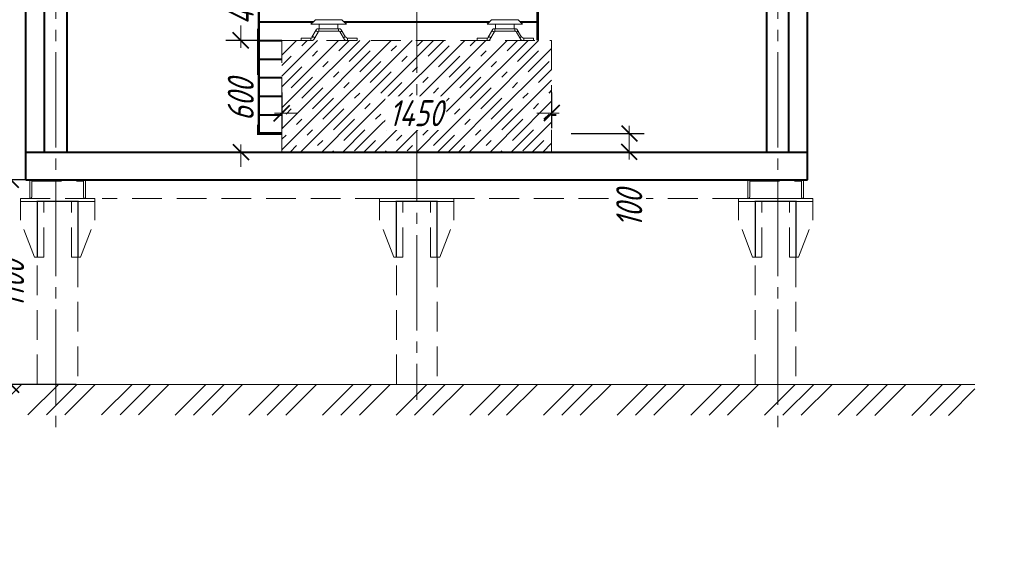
# Model space of a CAD drawing. Header units: millimetres. Extents: x 0 to 594, y 0 to 420.
# Tile 6 of 50: x 94 to 227, y 0 to 71. Entities that reach past the tile are written whole.
import ezdxf

# ---------------------------------------------------------------- set-up
doc = ezdxf.new("R2010")
doc.units = ezdxf.units.MM
for name, pattern in [('K5LT32775', [0]), ('K5LT_AXLED', [17.30298900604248, 12.80298900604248, -1.5, 1.5, -1.5]), ('K5LT_BASIC', [0]), ('K5LT_DASHED', [6, 4, -2]), ('K5LT_THIN', [0])]:
    doc.linetypes.add(name, pattern=pattern)
doc.styles.add('KDIMTEXTSTYLE', font='GOST_AU.SHX', dxfattribs={"width": 0.96, "oblique": 15, "height": 5})
doc.dimstyles.new('KDIMSTYLE (0.03)', dxfattribs={"dimtxt": 5, "dimasz": 1, "dimexe": 2, "dimexo": 0, "dimgap": 1, "dimtad": 1, "dimlfac": 40, "dimtxsty": 'KDIMTEXTSTYLE', "dimsah": 1, "dimcen": 0, "dimdle": 1, "dimadec": 0, "dimazin": 0, "dimtfac": 0.667, "dimtmove": 0, "dimatfit": 3, "dimfxl": 1, "dimtvp": 1, "dimtfill": 1, "dimtolj": 1, "dimtzin": 0, "dimarcsym": 0})

# ---------------------------------------------------------------- blocks, each defined once
blk = doc.blocks.new('KDIMARROW_03')
at = {"color": 0, "linetype": 'K5LT_BASIC', "lineweight": 40}
blk.add_line((-1.060500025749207, -1.060500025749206), (1.060500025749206, 1.060500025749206), dxfattribs=at)
at = {"color": 0, "linetype": 'K5LT_THIN', "lineweight": 18}
for q in [(-1, 0), (2, -2.449293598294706e-16)]:
    blk.add_line((0, 0), q, dxfattribs=at)
blk = doc.blocks.new('U25')
at = {"color": 7, "linetype": 'K5LT32775', "lineweight": 18}
for p, q in [((94.58168616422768, 21.62805115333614), (90.48661743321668, 17.53298242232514)), ((99.53143363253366, 21.62805115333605), (95.43394477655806, 17.53056229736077)), ((97.90760844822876, 17.52935223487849), (102.0063073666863, 21.62805115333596)), ((100.3812721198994, 17.52814217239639), (104.4811811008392, 21.62805115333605)), ((105.3285994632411, 17.52572204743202), (109.4309285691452, 21.62805115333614)), ((111.9058023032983, 21.62805115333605), (107.8022631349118, 17.52451198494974)), ((114.3806760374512, 21.62805115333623), (110.2759268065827, 17.52330192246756)), ((119.3304235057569, 21.62805115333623), (115.2232541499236, 17.52088179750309)), ((117.6969178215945, 17.519671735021), (121.8052972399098, 21.62805115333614)), ((120.1705814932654, 17.51846167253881), (124.2801709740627, 21.62805115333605)), ((125.1179088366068, 17.51604154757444), (129.2299184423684, 21.62805115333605)), ((131.7047921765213, 21.62805115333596), (127.5915725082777, 17.51483148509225)), ((134.1796659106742, 21.62805115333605), (130.0652361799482, 17.51362142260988)), ((139.1294133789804, 21.62805115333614), (135.0125635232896, 17.51120129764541)), ((137.4862271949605, 17.50999123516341), (141.6042871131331, 21.62805115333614)), ((139.959890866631, 17.50878117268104), (144.0791608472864, 21.62805115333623)), ((144.9072182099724, 17.50636104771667), (149.0289083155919, 21.62805115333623)), ((151.5037820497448, 21.62805115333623), (147.3808818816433, 17.50515098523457)), ((153.9786557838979, 21.62805115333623), (149.854545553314, 17.50394092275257)), ((158.9284032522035, 21.62805115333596), (154.8018728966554, 17.50152079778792)), ((157.2755365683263, 17.50031073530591), (161.4032769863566, 21.62805115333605)), ((159.7492002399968, 17.49910067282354), (163.8781507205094, 21.62805115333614)), ((164.6965275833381, 17.49668054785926), (168.8278981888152, 21.62805115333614)), ((171.3027719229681, 21.62805115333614), (167.1701912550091, 17.49547048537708)), ((173.7776456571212, 21.62805115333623), (169.6438549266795, 17.4942604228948)), ((178.7273931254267, 21.62805115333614), (174.5911822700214, 17.49184029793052)), ((177.0648459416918, 17.49063023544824), (181.20226685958, 21.62805115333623)), ((179.5385096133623, 17.48942017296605), (183.6771405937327, 21.62805115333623)), ((184.4858369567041, 17.48700004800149), (188.6268880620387, 21.62805115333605)), ((191.1017617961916, 21.62805115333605), (186.9595006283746, 17.48578998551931)), ((193.5766355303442, 21.62805115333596), (189.4331643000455, 17.4845799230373)), ((198.5263829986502, 21.62805115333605), (194.3804916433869, 17.48215979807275)), ((196.8541553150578, 17.48094973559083), (201.0012567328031, 21.62805115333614)), ((199.3278189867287, 17.47973967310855), (203.4761304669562, 21.62805115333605)), ((204.2751463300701, 17.47731954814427), (208.4258779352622, 21.62805115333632)), ((210.9007516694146, 21.62805115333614), (206.7488100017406, 17.47610948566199)), ((213.3756254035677, 21.62805115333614), (209.2224736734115, 17.4748994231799)), ((218.3253728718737, 21.62805115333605), (214.1698010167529, 17.47247929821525)), ((216.6434646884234, 17.47126923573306), (220.8002466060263, 21.62805115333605)), ((219.1171283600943, 17.47005917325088), (222.6656376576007, 21.01856847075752))]:
    blk.add_line(p, q, dxfattribs=at)
blk = doc.blocks.new('U153')
at = {"color": 7, "linetype": 'K5LT_DASHED', "lineweight": 18}
for p, q in [((129.5433987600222, 67.87805115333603), (165.7933987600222, 67.87805115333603)), ((129.5433987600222, 52.87805115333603), (129.5433987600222, 67.87805115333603)), ((165.7933987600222, 67.87805115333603), (165.7933987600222, 52.87805115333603)), ((165.7933987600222, 52.87805115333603), (129.5433987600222, 52.87805115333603))]:
    blk.add_line(p, q, dxfattribs=at)
blk = doc.blocks.new('U154')
at = {"color": 7, "linetype": 'K5LT_DASHED', "lineweight": 18}
for p, q in [((104.418398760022, 46.62805115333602), (94.418398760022, 46.62805115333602)), ((94.418398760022, 46.62805115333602), (94.418398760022, 46.22805115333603)), ((104.418398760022, 46.22805115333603), (104.418398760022, 46.62805115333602)), ((94.418398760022, 46.22805115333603), (104.418398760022, 46.22805115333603))]:
    blk.add_line(p, q, dxfattribs=at)
blk = doc.blocks.new('U155')
at = {"color": 7, "linetype": 'K5LT_DASHED', "lineweight": 18}
for p, q in [((152.6683987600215, 46.62805115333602), (142.6683987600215, 46.62805115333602)), ((142.6683987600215, 46.62805115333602), (142.6683987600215, 46.22805115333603)), ((152.6683987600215, 46.22805115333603), (152.6683987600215, 46.62805115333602)), ((142.6683987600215, 46.22805115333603), (152.6683987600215, 46.22805115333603))]:
    blk.add_line(p, q, dxfattribs=at)
blk = doc.blocks.new('U156')
at = {"color": 7, "linetype": 'K5LT_DASHED', "lineweight": 18}
for p, q in [((200.8898333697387, 46.62805115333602), (190.8898333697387, 46.62805115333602)), ((190.8898333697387, 46.62805115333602), (190.8898333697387, 46.22805115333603)), ((200.8898333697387, 46.22805115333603), (200.8898333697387, 46.62805115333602)), ((190.8898333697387, 46.22805115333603), (200.8898333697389, 46.22805115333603))]:
    blk.add_line(p, q, dxfattribs=at)

msp = doc.modelspace()

# ---------------------------------------------------------------- hatches: boundary and pattern name
h = msp.add_hatch()
h.set_pattern_fill('Бетон', style=0, pattern_type=0)
h.set_pattern_definition([(45, (0, 0), (-1.414213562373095, 1.414213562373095), [11, -5]), (45, (9.19238815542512, 9.192388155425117), (-1.414213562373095, 1.414213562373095), [1, -15]), (45, (4.949747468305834, 6.363961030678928), (-1.414213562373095, 1.414213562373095), [11, -5]), (45, (14.14213562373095, 15.55634918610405), (-1.414213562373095, 1.414213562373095), [1, -15])])
h.paths.add_polyline_path([(129.5433987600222, 67.87805115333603), (165.7933987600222, 67.87805115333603), (165.7933987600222, 52.87805115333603), (129.5433987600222, 52.87805115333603)])

# ---------------------------------------------------------------- linework, layer by layer
at = {"color": 5, "linetype": 'K5LT_BASIC', "lineweight": 40, "true_color": 0x0000ff}
for p, q in [((95.168398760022, 49.12805115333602), (95.16839876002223, 221.6280511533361)), ((200.1683987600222, 49.12805115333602), (200.1683987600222, 210.6502893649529)), ((200.1683987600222, 49.12805115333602), (200.1683987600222, 172.8780511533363)), ((200.1683987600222, 49.12805115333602), (200.1683987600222, 169.1280511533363)), ((200.1683987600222, 49.12805115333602), (200.1683987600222, 169.1280511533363)), ((200.1683987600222, 49.12805115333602), (200.1683987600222, 169.1280511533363)), ((200.1683987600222, 49.12805115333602), (200.1683987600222, 169.1280511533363)), ((97.668398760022, 52.87805115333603), (97.66839876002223, 135.87805115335)), ((100.668398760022, 135.87805115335), (100.668398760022, 52.87805115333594)), ((97.668398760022, 52.87805115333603), (97.66839876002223, 133.5379502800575)), ((97.668398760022, 52.87805115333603), (97.66839876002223, 133.5379502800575)), ((97.668398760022, 52.87805115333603), (97.66839876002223, 133.5379502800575)), ((194.6683987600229, 133.5041955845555), (194.6683987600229, 52.87805115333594)), ((194.6683987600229, 133.5041955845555), (194.6683987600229, 52.87805115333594)), ((194.6683987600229, 133.5041955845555), (194.6683987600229, 52.87805115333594)), ((194.6683987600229, 133.5041955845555), (194.6683987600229, 52.87805115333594)), ((194.6683987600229, 133.5041955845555), (194.6683987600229, 52.87805115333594)), ((194.6683987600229, 133.5041955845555), (194.6683987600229, 52.87805115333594)), ((197.6683987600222, 52.87805115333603), (197.6683987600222, 133.5041955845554)), ((197.6683987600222, 52.87805115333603), (197.6683987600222, 133.5041955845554)), ((197.6683987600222, 52.87805115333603), (197.6683987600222, 133.5041955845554)), ((197.6683987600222, 52.87805115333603), (197.6683987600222, 133.5041955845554)), ((197.6683987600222, 52.87805115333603), (197.6683987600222, 133.5041955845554)), ((197.6683987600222, 52.87805115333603), (197.6683987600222, 133.5041955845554)), ((126.4183987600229, 70.37805115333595), (133.7511332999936, 70.37805115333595)), ((137.9106642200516, 70.37805115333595), (157.4261332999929, 70.37805115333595)), ((161.5856642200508, 70.37805115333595), (163.9183987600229, 70.37805115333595)), ((126.4183987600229, 67.87805115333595), (129.5433987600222, 67.87805115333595)), ((126.4183987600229, 65.37805115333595), (129.5433987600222, 65.37805115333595)), ((126.4183987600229, 62.87805115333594), (129.5433987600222, 62.87805115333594)), ((126.4183987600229, 60.37805115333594), (129.5433987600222, 60.37805115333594)), ((126.4183987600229, 57.87805115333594), (129.5433987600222, 57.87805115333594)), ((128.9183987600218, 57.878051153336), (129.5433987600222, 57.878051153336)), ((165.7933987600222, 57.878051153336), (166.4183987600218, 57.878051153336)), ((95.168398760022, 52.87805115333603), (200.1683987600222, 52.87805115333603)), ((95.168398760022, 49.12805115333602), (200.1683987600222, 49.12805115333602))]:
    msp.add_line(p, q, dxfattribs=at)
at = {"color": 30, "linetype": 'K5LT_AXLED', "lineweight": 18, "true_color": 0xff8000}
for p, q in [((99.168398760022, 204.7280511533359), (99.168398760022, 15.54453275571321)), ((196.1683987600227, 204.7280511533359), (196.1683987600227, 15.54453275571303)), ((147.6683987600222, 180.1273658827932), (147.668398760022, 19.54032587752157))]:
    msp.add_line(p, q, dxfattribs=at)
at = {"color": 7, "linetype": 'K5LT_DASHED', "lineweight": 18}
for p, q in [((133.4433987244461, 70.07031657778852), (134.0456020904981, 70.6725199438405)), ((135.8308987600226, 70.6725199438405), (134.0456020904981, 70.6725199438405)), ((135.8308987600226, 70.6725199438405), (137.6161954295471, 70.6725199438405)), ((138.2183987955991, 70.07031657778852), (137.6161954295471, 70.6725199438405)), ((157.1183987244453, 70.07031657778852), (157.7206020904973, 70.6725199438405)), ((159.5058987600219, 70.6725199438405), (157.7206020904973, 70.6725199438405)), ((159.5058987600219, 70.6725199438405), (161.2911954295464, 70.6725199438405)), ((161.8933987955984, 70.07031657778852), (161.2911954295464, 70.6725199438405)), ((135.8308987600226, 70.07031657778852), (133.4433987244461, 70.07031657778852)), ((133.5767129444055, 68.32031657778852), (134.1540632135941, 69.32031657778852)), ((134.4129764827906, 69.00305115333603), (133.8356262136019, 68.0030511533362)), ((134.141699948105, 69.16771726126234), (134.4129764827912, 69.00305115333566)), ((134.3705695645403, 69.4453165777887), (137.2912279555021, 69.4453165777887)), ((134.5005055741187, 69.44531657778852), (134.5005055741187, 69.12805115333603)), ((137.2370319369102, 69.1280511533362), (134.576245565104, 69.1280511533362)), ((134.5808987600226, 69.44531657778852), (134.5808987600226, 70.07031657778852)), ((135.8308987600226, 70.07031657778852), (138.2183987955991, 70.07031657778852)), ((137.0808987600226, 69.44531657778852), (137.0808987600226, 70.07031657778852)), ((137.1612919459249, 69.44531657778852), (137.1612919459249, 69.12805115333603)), ((137.6715775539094, 69.16771726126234), (137.400301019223, 69.00305115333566)), ((137.400301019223, 69.00305115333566), (137.9776512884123, 68.0030511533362)), ((138.0850845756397, 68.32031657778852), (137.5077343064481, 69.32031657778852)), ((159.5058987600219, 70.07031657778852), (157.1183987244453, 70.07031657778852)), ((157.251712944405, 68.32031657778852), (157.8290632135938, 69.32031657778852)), ((158.0879764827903, 69.00305115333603), (157.5106262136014, 68.0030511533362)), ((157.8166999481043, 69.16771726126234), (158.0879764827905, 69.00305115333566)), ((158.0455695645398, 69.4453165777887), (160.9662279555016, 69.4453165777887)), ((158.175505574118, 69.44531657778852), (158.175505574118, 69.12805115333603)), ((160.9120319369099, 69.1280511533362), (158.2512455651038, 69.1280511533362)), ((158.2558987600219, 69.44531657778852), (158.2558987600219, 70.07031657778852)), ((159.5058987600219, 70.07031657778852), (161.8933987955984, 70.07031657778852)), ((160.7558987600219, 69.44531657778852), (160.7558987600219, 70.07031657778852)), ((160.8362919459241, 69.44531657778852), (160.8362919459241, 69.12805115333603)), ((161.3465775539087, 69.16771726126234), (161.0753010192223, 69.00305115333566)), ((161.0753010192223, 69.00305115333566), (161.6526512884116, 68.0030511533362)), ((161.7600845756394, 68.32031657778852), (161.1827343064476, 69.32031657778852)), ((132.1273309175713, 68.19531657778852), (133.4359465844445, 68.19531657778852)), ((132.1273309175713, 68.19531657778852), (132.1273309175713, 67.87805115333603)), ((133.6191198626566, 67.87805115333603), (132.1273309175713, 67.87805115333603)), ((133.4359465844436, 68.19531657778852), (133.4359465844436, 67.87805115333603)), ((133.6932990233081, 68.39106407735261), (133.9643879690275, 68.22607305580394)), ((138.1199784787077, 68.39106407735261), (137.8488895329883, 68.22607305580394)), ((138.1941576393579, 67.87805115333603), (139.6859465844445, 67.87805115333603)), ((139.6859465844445, 68.19531657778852), (138.3773309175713, 68.19531657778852)), ((138.3773309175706, 68.19531657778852), (138.3773309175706, 67.87805115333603)), ((139.6859465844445, 68.19531657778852), (139.6859465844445, 67.87805115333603)), ((155.802330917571, 68.19531657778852), (157.110946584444, 68.19531657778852)), ((155.802330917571, 68.19531657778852), (155.802330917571, 67.87805115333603)), ((157.2941198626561, 67.87805115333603), (155.802330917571, 67.87805115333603)), ((157.1109465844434, 68.19531657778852), (157.1109465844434, 67.87805115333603)), ((157.3682990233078, 68.39106407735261), (157.6393879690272, 68.22607305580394)), ((161.7949784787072, 68.39106407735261), (161.5238895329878, 68.22607305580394)), ((161.8691576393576, 67.87805115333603), (163.360946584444, 67.87805115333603)), ((163.360946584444, 68.19531657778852), (162.052330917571, 68.19531657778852)), ((162.0523309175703, 68.19531657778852), (162.0523309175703, 67.87805115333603)), ((163.360946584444, 68.19531657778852), (163.360946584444, 67.87805115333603)), ((103.168398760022, 49.12805115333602), (95.668398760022, 49.12805115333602)), ((95.668398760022, 49.12805115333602), (95.668398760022, 46.62805115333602)), ((95.668398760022, 49.12805115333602), (95.668398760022, 46.62805115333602)), ((95.94339876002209, 48.96555115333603), (102.8933987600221, 48.96555115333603)), ((95.94339876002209, 46.87805115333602), (95.94339876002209, 48.96555115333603)), ((102.8933987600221, 46.87805115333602), (102.8933987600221, 48.96555115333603)), ((103.168398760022, 49.12805115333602), (103.168398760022, 46.62805115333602)), ((103.168398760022, 49.12805115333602), (103.168398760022, 46.62805115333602)), ((147.6683987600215, 46.62805115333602), (147.6683987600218, 49.12805115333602)), ((199.6398333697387, 49.12805115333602), (192.1398333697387, 49.12805115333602)), ((192.1398333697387, 49.12805115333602), (192.1398333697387, 46.62805115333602)), ((192.4148333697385, 48.96555115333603), (199.3648333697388, 48.96555115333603)), ((192.4148333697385, 46.87805115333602), (192.4148333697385, 48.96555115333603)), ((199.3648333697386, 46.87805115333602), (199.3648333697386, 48.96555115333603)), ((199.6398333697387, 49.12805115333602), (199.6398333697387, 46.62805115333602)), ((199.6398333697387, 49.12805115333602), (199.6398333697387, 46.62805115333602)), ((199.6398333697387, 46.62805115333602), (199.6398333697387, 49.12805115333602)), ((197.4183987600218, 46.62805115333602), (105.4183987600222, 46.62805115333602)), ((94.418398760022, 46.22805115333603), (94.418398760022, 43.72805115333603)), ((97.55340462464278, 38.72805115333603), (97.55340462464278, 46.22805115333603)), ((101.2833928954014, 38.72805115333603), (101.2833928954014, 46.22805115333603)), ((104.418398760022, 46.22805115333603), (104.418398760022, 43.72805115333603)), ((142.6683987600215, 46.22805115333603), (142.6683987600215, 43.72805115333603)), ((145.8034046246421, 38.72805115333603), (145.8034046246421, 46.22805115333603)), ((149.5333928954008, 38.72805115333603), (149.5333928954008, 46.22805115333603)), ((152.6683987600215, 46.22805115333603), (152.6683987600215, 43.72805115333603)), ((190.8898333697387, 46.22805115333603), (190.8898333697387, 43.72805115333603)), ((194.024839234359, 38.72805115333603), (194.024839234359, 46.22805115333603)), ((197.7548275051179, 38.72805115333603), (197.7548275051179, 46.22805115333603)), ((200.8898333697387, 46.22805115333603), (200.8898333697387, 43.72805115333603)), ((96.32713696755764, 38.72805115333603), (94.41839876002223, 43.72805115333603)), ((102.5096605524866, 38.72805115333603), (104.4183987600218, 43.72805115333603)), ((144.577136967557, 38.72805115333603), (142.6683987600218, 43.72805115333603)), ((150.7596605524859, 38.72805115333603), (152.6683987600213, 43.72805115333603)), ((192.7985715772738, 38.72805115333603), (190.8898333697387, 43.72805115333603)), ((198.981095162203, 38.72805115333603), (200.8898333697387, 43.72805115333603)), ((97.55340462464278, 38.72805115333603), (96.32713696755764, 38.72805115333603)), ((96.68089876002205, 21.63808836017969), (96.68089876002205, 38.72805115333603)), ((101.2833928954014, 38.72805115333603), (102.5096605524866, 38.72805115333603)), ((102.155898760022, 38.72805115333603), (102.155898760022, 21.63808836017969)), ((145.8034046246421, 38.72805115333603), (144.577136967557, 38.72805115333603)), ((144.9308987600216, 21.63808836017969), (144.9308987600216, 38.72805115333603)), ((149.5333928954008, 38.72805115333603), (150.7596605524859, 38.72805115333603)), ((150.4058987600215, 38.72805115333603), (150.4058987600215, 21.63808836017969)), ((194.024839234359, 38.72805115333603), (192.7985715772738, 38.72805115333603)), ((193.1523333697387, 21.63808836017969), (193.1523333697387, 38.72805115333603)), ((197.7548275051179, 38.72805115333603), (198.9810951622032, 38.72805115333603)), ((198.6273333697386, 38.72805115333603), (198.6273333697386, 21.63808836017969))]:
    msp.add_line(p, q, dxfattribs=at)
at = {"color": 5, "linetype": 'K5LT_THIN', "lineweight": 18, "true_color": 0x0000ff}
msp.add_line((72.66839876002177, 21.62805115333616), (222.6683987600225, 21.62805115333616), dxfattribs=at)
at = {"color": 5, "linetype": 'K5LT_BASIC', "true_color": 0x0000ff, "const_width": 0.4}
for points in [[(129.5433987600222, 55.37805115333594), (126.4183987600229, 55.37805115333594), (126.4183987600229, 80.37805115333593), (129.9808987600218, 80.37805115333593)], [(163.9183987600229, 78.37805115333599), (163.9183987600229, 67.87805115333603)]]:
    msp.add_lwpolyline(points, dxfattribs=at)
at = {"color": 7, "linetype": 'K5LT_DASHED', "const_width": 0.18}
for points in [[(96.68089876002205, 38.72805115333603), (96.68089876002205, 46.22805115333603), (102.155898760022, 46.22805115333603), (102.155898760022, 38.72805115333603)], [(144.9308987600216, 38.72805115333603), (144.9308987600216, 46.22805115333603), (150.4058987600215, 46.22805115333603), (150.4058987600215, 38.72805115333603)], [(193.1523333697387, 38.72805115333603), (193.1523333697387, 46.22805115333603), (198.6273333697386, 46.22805115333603), (198.6273333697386, 38.72805115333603)]]:
    msp.add_lwpolyline(points, dxfattribs=at)
at = {"color": 7, "linetype": 'K5LT_DASHED', "lineweight": 18}
for centre, radius, start, end in [((134.3705695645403, 69.19531657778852), 0.25, 90, 150.0000000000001), ((134.6176963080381, 68.9047829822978), 0.2270833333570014, 100.5174735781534, 154.3583902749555), ((137.167950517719, 68.86869310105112), 0.2684005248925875, 30.03890208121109, 75.08523406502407), ((137.2912279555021, 69.19531657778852), 0.25, 29.99999999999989, 90), ((158.0455695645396, 69.19531657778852), 0.25, 90, 150.0000000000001), ((158.2926963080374, 68.9047829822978), 0.2270833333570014, 100.5174735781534, 154.3583902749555), ((160.8429505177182, 68.86869310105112), 0.2684005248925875, 30.03890208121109, 75.08523406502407), ((160.9662279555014, 69.19531657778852), 0.25, 29.99999999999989, 90), ((133.4359465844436, 68.44531657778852), 0.25, 270, 330.0000000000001), ((133.6191198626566, 68.12805115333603), 0.25, 270, 330.0000000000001), ((138.1941576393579, 68.12805115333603), 0.25, 209.9999999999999, 270), ((138.3773309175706, 68.44531657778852), 0.25, 209.9999999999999, 270), ((157.1109465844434, 68.44531657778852), 0.25, 270, 330.0000000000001), ((157.2941198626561, 68.12805115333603), 0.25, 270, 330.0000000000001), ((161.8691576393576, 68.12805115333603), 0.25, 209.9999999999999, 270), ((162.0523309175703, 68.44531657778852), 0.25, 209.9999999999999, 270), ((95.69157603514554, 46.87880615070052), 0.2518238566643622, 264.7191577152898, 359.8282202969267), ((103.1452214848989, 46.87880615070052), 0.2518238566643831, 180.1717797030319, 275.2808422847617), ((192.163010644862, 46.87880615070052), 0.2518238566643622, 264.7191577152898, 359.8282202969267), ((199.6166560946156, 46.87880615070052), 0.2518238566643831, 180.1717797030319, 275.2808422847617)]:
    msp.add_arc(centre, radius, start, end, dxfattribs=at)

# ---------------------------------------------------------------- block references
for name in ['U153', 'U154', 'U155', 'U156', 'U25']:
    msp.add_blockref(name, (0, 0))

# ---------------------------------------------------------------- dimensions: what is measured, and where the dimension line sits
at = {"color": 5, "true_color": 0x0000ff}
for base, p1, p2, location in [((70.69349117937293, 221.6280511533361), (95.168398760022, 49.12805115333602), (95.168398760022, 221.6280511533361), (70.69349117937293, 135.6280511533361)), ((87.8446522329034, 205.3780511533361), (95.168398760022, 49.12805115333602), (95.16839876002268, 205.3780511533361), (87.8446522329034, 127.3780511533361)), ((81.43094496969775, 154.1280511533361), (114.9121758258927, 49.12805115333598), (94.32234409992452, 154.1280511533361), (81.43094496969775, 101.1280511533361)), ((124.0290225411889, 67.87805115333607), (129.9808987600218, 78.62805115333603), (129.5433987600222, 67.87805115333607), (124.0290225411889, 72.87805115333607)), ((124.0290225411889, 67.87805115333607), (130.1683987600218, 52.87805115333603), (128.3642197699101, 67.87805115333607), (124.0290225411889, 59.87805115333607)), ((176.2216176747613, 55.37805115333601), (166.4183987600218, 52.87805115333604), (166.4183987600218, 55.37805115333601), (176.2216176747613, 45.27771793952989)), ((93.168398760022, 49.12805115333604), (103.9183987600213, 21.62805115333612), (103.918398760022, 49.12805115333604), (93.168398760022, 35.12805115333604))]:
    msp.add_linear_dim(base=base, p1=p1, p2=p2, angle=90, location=location, dimstyle='KDIMSTYLE (0.03)', override={"dimexo": 2, "dimpost": '\\H3.5;\\W0.96;\\Q15;<>', "dimblk1": 'KDIMARROW_03', "dimblk2": 'KDIMARROW_03', "dimse1": 0, "dimse2": 0, "dimclrt": 7, "dimtolj": 1}, dxfattribs=at).render()
msp.add_linear_dim(base=(129.5433987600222, 58.10274134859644), p1=(165.7933987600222, 62.87805115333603), p2=(129.5433987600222, 62.87805115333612), location=(147.5433987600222, 58.10274134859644), dimstyle='KDIMSTYLE (0.03)', override={"dimexo": 2, "dimpost": '\\H3.5;\\W0.96;\\Q15;<>', "dimblk1": 'KDIMARROW_03', "dimblk2": 'KDIMARROW_03', "dimse1": 0, "dimse2": 0, "dimclrt": 7, "dimtolj": 1}, dxfattribs=at).render()

doc.saveas('drawing.dxf')
